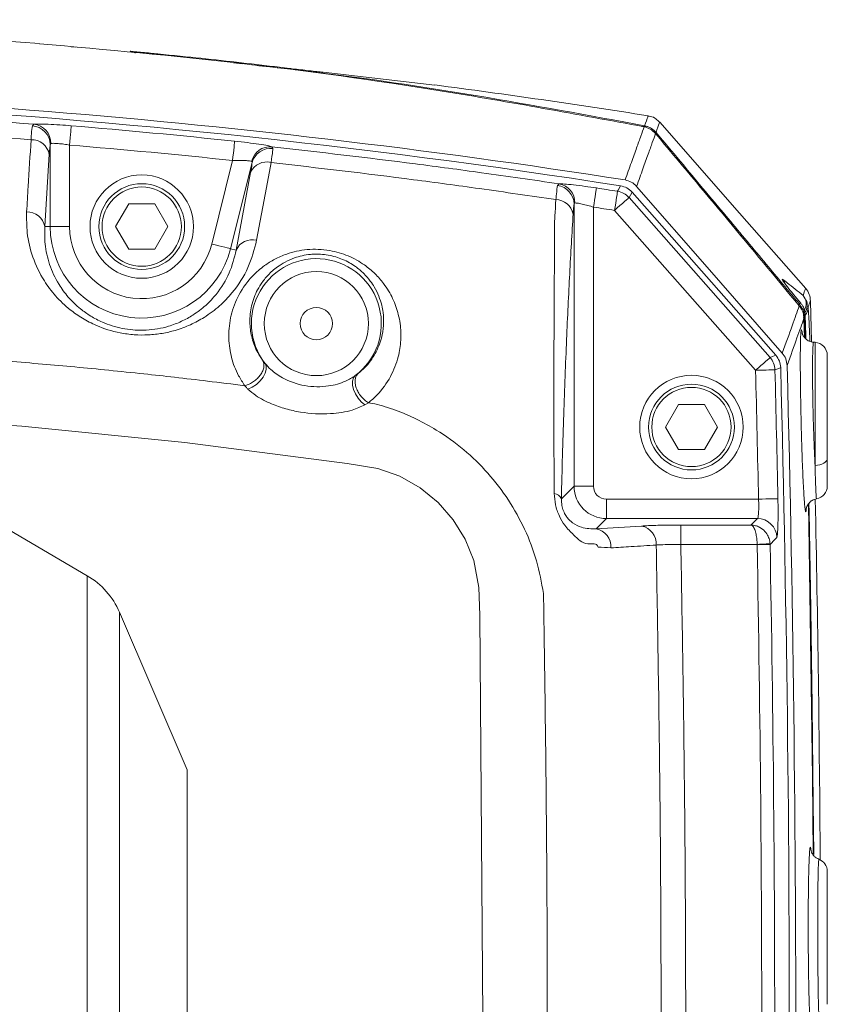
# Model space of a CAD drawing. Header units: millimetres. Extents: x 0 to 8410, y 0 to 5940.
# Tile 141 of 179: x 5528 to 5653, y 4258 to 4410. Entities that reach past the tile are written whole.
import ezdxf

# ---------------------------------------------------------------- set-up
doc = ezdxf.new("R2010")
doc.units = ezdxf.units.MM
doc.header["$LTSCALE"] = 10

msp = doc.modelspace()

# ---------------------------------------------------------------- linework, layer by layer
at = {"color": 7, "linetype": 'Continuous', "lineweight": 0}
for p, q in [((5536.28, 4405.67), (5536.88, 4405.62)), ((5545.87, 4404.94), (5546.13, 4404.92)), ((5561.4, 4403.22), (5562.79, 4403.04)), ((5592.5, 4399.75), (5575.25, 4401.75)), ((5627.29, 4394.02), (5627.28, 4394.01)), ((5626.72, 4392.43), (5626.53, 4392.63)), ((5623.02, 4383.2), (5645.25, 4357.97)), ((5543.16, 4377.87), (5545.18, 4381.37)), ((5545.18, 4381.37), (5549.22, 4381.37)), ((5549.22, 4381.37), (5551.25, 4377.87)), ((5545.18, 4374.37), (5543.16, 4377.87)), ((5551.25, 4377.87), (5549.22, 4374.37)), ((5549.22, 4374.37), (5545.18, 4374.37)), ((5649.82, 4368.24), (5649.82, 4368.24)), ((5648.01, 4367.33), (5648.04, 4367.3)), ((5650.77, 4360.11), (5650.59, 4366.34)), ((5648.95, 4365.82), (5648.95, 4365.82)), ((5649.08, 4366.05), (5649.04, 4366.09)), ((5649.6, 4363.67), (5649.68, 4360.73)), ((5649.68, 4363.89), (5649.69, 4363.75)), ((5649.77, 4360.62), (5649.69, 4363.75)), ((5651.31, 4359.97), (5651.1, 4359.98)), ((5653.2, 4357.97), (5653.2, 4342.08)), ((5580.22, 4354.82), (5580.66, 4355.15)), ((5628.16, 4346.87), (5630.18, 4350.37)), ((5630.18, 4350.37), (5634.22, 4350.37)), ((5634.22, 4350.37), (5636.25, 4346.87)), ((5630.18, 4343.37), (5628.16, 4346.87)), ((5636.25, 4346.87), (5634.22, 4343.37)), ((5634.22, 4343.37), (5630.18, 4343.37)), ((5538.78, 4323.87), (5516.72, 4336.75)), ((5554.2, 4293.87), (5543.76, 4318.23)), ((5554.2, 4293.87), (5554.2, 4211.87))]:
    msp.add_line(p, q, dxfattribs=at)
at = {"color": 8, "linetype": 'Continuous', "lineweight": 0}
for p, q in [((5545.47, 4404.98), (5545.43, 4404.98)), ((5530.29, 4393.46), (5530.5, 4393.71)), ((5624.52, 4393.37), (5625.21, 4393.4)), ((5626.53, 4392.63), (5626.22, 4392.61)), ((5533.05, 4377.87), (5533.05, 4390.55)), ((5536.05, 4390.48), (5536.05, 4377.87)), ((5532.9, 4389.05), (5532.22, 4377.87)), ((5567.33, 4390.23), (5567.48, 4389.94)), ((5558.03, 4375.17), (5561.25, 4388.1)), ((5564.25, 4387.77), (5560.93, 4374.45)), ((5561.8, 4374.23), (5564.04, 4386.26)), ((5611.49, 4384.24), (5611.72, 4384.49)), ((5614.05, 4337.72), (5614.05, 4381.36)), ((5622.56, 4382.36), (5644.36, 4357.62)), ((5617.05, 4380.88), (5617.05, 4337.72)), ((5642.11, 4355.64), (5620.31, 4380.38)), ((5532.22, 4377.87), (5533.05, 4377.87)), ((5533.05, 4377.87), (5536.05, 4377.87)), ((5561.8, 4374.23), (5560.93, 4374.45)), ((5649.04, 4366.09), (5648.01, 4367.33)), ((5648.69, 4365.81), (5648.95, 4365.82)), ((5649.69, 4363.75), (5649.47, 4363.74)), ((5651.31, 4340.93), (5651.31, 4359.97)), ((5565.89, 4357.19), (5566.26, 4356.71)), ((5582.26, 4350.62), (5581.71, 4350.29)), ((5582.26, 4350.62), (5583.23, 4350.48)), ((5612.09, 4335.75), (5614.05, 4337.72)), ((5617.05, 4337.72), (5614.05, 4337.72)), ((5619.05, 4335.72), (5619.05, 4332.72)), ((5619.05, 4335.72), (5642.58, 4335.72)), ((5619.05, 4332.72), (5617.46, 4331.13)), ((5642.4, 4332.72), (5619.05, 4332.72)), ((5641.4, 4331.71), (5642.4, 4332.72)), ((5617.46, 4331.13), (5624.47, 4331.56)), ((5630.56, 4331.71), (5641.4, 4331.71)), ((5630.56, 4331.71), (5630.56, 4328.71)), ((5642.35, 4328.71), (5630.56, 4328.71)), ((5642.35, 4328.68), (5642.35, 4328.71)), ((5644.35, 4328.72), (5644.35, 4328.81)), ((5538.78, 4181.87), (5538.78, 4323.87)), ((5543.76, 4318.23), (5543.76, 4187.51))]:
    msp.add_line(p, q, dxfattribs=at)
at = {"color": 7, "linetype": 'Continuous', "lineweight": 0, "flags": 128}
for points in [[(5649.88, 4368.29), (5639.65, 4379.94), (5627.29, 4394.01)], [(5623.72, 4384.09), (5634.98, 4371.19), (5646.25, 4358.28)], [(5649.89, 4360.5), (5649.87, 4361.02), (5649.79, 4364.18)], [(5650.29, 4334.79), (5650.41, 4328.17), (5650.92, 4292.66), (5651.01, 4280.82)], [(5651.1, 4280.76), (5651.04, 4288.7), (5650.88, 4303.71), (5650.66, 4318.72), (5650.39, 4333.73), (5650.37, 4334.99)]]:
    msp.add_lwpolyline(points, dxfattribs=at)
at = {"color": 8, "linetype": 'Continuous', "lineweight": 0, "flags": 128}
for points in [[(5536.05, 4390.48), (5536.1, 4391.05), (5536.14, 4391.59), (5536.19, 4392.1), (5536.22, 4392.54), (5536.25, 4392.91), (5536.28, 4393.2), (5536.29, 4393.39), (5536.3, 4393.47)], [(5561.56, 4391.08), (5561.55, 4391), (5561.53, 4390.81), (5561.5, 4390.53), (5561.47, 4390.16), (5561.42, 4389.71), (5561.37, 4389.21), (5561.31, 4388.67), (5561.25, 4388.1)], [(5567.19, 4387.79), (5566.47, 4383.91), (5564.96, 4375.76)], [(5617.51, 4383.85), (5617.49, 4383.76), (5617.46, 4383.58), (5617.42, 4383.3), (5617.36, 4382.93), (5617.3, 4382.48), (5617.22, 4381.98), (5617.14, 4381.44), (5617.05, 4380.88)], [(5620.77, 4383.34), (5620.76, 4383.26), (5620.73, 4383.07), (5620.69, 4382.79), (5620.63, 4382.42), (5620.56, 4381.98), (5620.48, 4381.48), (5620.4, 4380.94), (5620.31, 4380.38)], [(5620.77, 4383.34), (5620.86, 4383.49), (5621.23, 4384.18)], [(5623.02, 4383.2), (5622.75, 4382.71), (5622.56, 4382.36)], [(5622.56, 4382.36), (5622.49, 4382.31), (5622.35, 4382.18), (5622.14, 4381.99), (5621.86, 4381.74), (5621.52, 4381.45), (5621.14, 4381.11), (5620.73, 4380.75), (5620.31, 4380.38)], [(5560.93, 4374.45), (5560.85, 4374.47), (5560.67, 4374.51), (5560.39, 4374.58), (5560.03, 4374.67), (5559.6, 4374.78), (5559.1, 4374.9), (5558.57, 4375.04), (5558.03, 4375.17)], [(5646.32, 4369.71), (5646.58, 4369.31), (5646.71, 4368.98)], [(5644.36, 4357.62), (5644.3, 4357.56), (5644.16, 4357.44), (5643.94, 4357.25), (5643.66, 4357), (5643.33, 4356.71), (5642.95, 4356.37), (5642.54, 4356.01), (5642.11, 4355.64)], [(5644.36, 4357.62), (5644.73, 4357.76), (5645.25, 4357.97)], [(5563.62, 4352.74), (5564.29, 4353.04), (5564.93, 4353.47), (5565.51, 4354), (5565.97, 4354.58), (5566.29, 4355.18), (5566.45, 4355.76), (5566.44, 4356.29), (5566.26, 4356.71)], [(5645.11, 4355.71), (5645.02, 4355.71), (5644.84, 4355.71), (5644.55, 4355.7), (5644.18, 4355.69), (5643.73, 4355.68), (5643.22, 4355.67), (5642.68, 4355.65), (5642.11, 4355.64)], [(5646, 4356.06), (5645.69, 4355.94), (5645.11, 4355.71)], [(5581.71, 4350.29), (5581.15, 4350.76), (5580.64, 4351.34), (5580.23, 4352), (5579.94, 4352.69), (5579.78, 4353.35), (5579.78, 4353.96), (5579.93, 4354.46), (5580.22, 4354.82)], [(5552.3, 4207.86), (5587.73, 4228.32), (5591.13, 4230.46), (5594.16, 4233.06), (5596.65, 4236.28), (5598.49, 4239.89), (5599.54, 4243.37), (5599.99, 4246.97), (5600.01, 4248.58), (5599.47, 4317.77), (5599.31, 4322.04), (5598.56, 4326.22), (5597.22, 4329.52), (5595.35, 4332.54), (5593.01, 4335.21), (5590.26, 4337.46), (5587.11, 4339.25), (5583.7, 4340.46), (5578.98, 4341.25), (5553.86, 4344.5), (5528.67, 4346.99), (5500.61, 4348.85), (5500.61, 4348.85)], [(5653.2, 4342.08), (5653.17, 4341.86), (5653.06, 4341.65), (5652.89, 4341.46), (5652.65, 4341.29), (5652.37, 4341.15), (5652.04, 4341.04), (5651.68, 4340.97), (5651.31, 4340.93)], [(5645.57, 4335.78), (5645.49, 4335.78), (5645.3, 4335.77), (5645.01, 4335.77), (5644.64, 4335.76), (5644.19, 4335.75), (5643.69, 4335.74), (5643.14, 4335.73), (5642.58, 4335.72)], [(5645.39, 4329.78), (5645.08, 4329.47), (5644.35, 4328.72)], [(5644.35, 4328.81), (5644.29, 4328.81), (5644.17, 4328.8), (5643.98, 4328.79), (5643.73, 4328.78), (5643.43, 4328.77), (5643.09, 4328.75), (5642.73, 4328.73), (5642.35, 4328.71)], [(5644.35, 4328.72), (5644.29, 4328.72), (5644.17, 4328.72), (5643.98, 4328.71), (5643.73, 4328.71), (5643.43, 4328.7), (5643.09, 4328.7), (5642.73, 4328.69), (5642.35, 4328.68)]]:
    msp.add_lwpolyline(points, dxfattribs=at)
at = {"color": 7, "linetype": 'Continuous', "lineweight": 0}
for centre, radius in [((5547.2, 4377.87), 8), ((5547.2, 4377.87), 6.63), ((5574.2, 4362.87), 2.5), ((5632.2, 4346.87), 8), ((5632.2, 4346.87), 6.63)]:
    msp.add_circle(centre, radius, dxfattribs=at)
at = {"color": 8, "linetype": 'Continuous', "lineweight": 0}
for centre, radius in [((5547.2, 4377.87), 6.13), ((5574.2, 4362.87), 8.05), ((5632.2, 4346.87), 6.13)]:
    msp.add_circle(centre, radius, dxfattribs=at)
at = {"color": 7, "linetype": 'Continuous', "lineweight": 0}
for centre, radius, start, end in [((5437.2, 3209.87), 1200, 85.49712, 90), ((5437.2, 3209.87), 1200, 80.97268, 82.56431), ((5437.2, 3209.87), 1188.64, 81.09346, 92.88814), ((5437.2, 3209.87), 1189.64, 81.06658, 90), ((5647.59, 4366.35), 3, 0.072, 40.2903), ((5651.2, 4357.97), 2, 0, 87), ((1652.2, 4252.87), 3995.13, 359.82495, 1.48011), ((1652.2, 4252.87), 3996.13, 359.84128, 1.48425), ((5651.2, 4337.74), 2, 279.8463, 0.0005), ((1652.2, 4252.87), 4000, 0.38767, 1.18639), ((5532.73, 4313.5), 12, 23.1986, 59.7295), ((5651.2, 4278.15), 2, 359.998, 69.6869)]:
    msp.add_arc(centre, radius, start, end, dxfattribs=at)
at = {"color": 8, "linetype": 'Continuous', "lineweight": 0}
for centre, radius, start, end in [((5530.17, 4390.74), 2.99, 359.663, 83.678), ((5530.06, 4390.48), 2.99, 1.4927, 85.6673), ((5437.2, 3209.87), 1187.74, 83.98997, 85.21407), ((5530.17, 4388.53), 2.78, 10.6899, 91.8165), ((5437.2, 3209.87), 1184.74, 83.98997, 85.21407), ((5567.09, 4387.26), 2.98, 85.4688, 166.5533), ((5567.14, 4386.97), 2.99, 83.364, 164.551), ((5566.53, 4385.13), 2.74, 76.0234, 155.5681), ((5611.19, 4381.56), 2.98, 359.3321, 79.7188), ((5611.07, 4381.28), 2.99, 1.5023, 81.9554), ((5437.2, 3209.87), 1187.74, 81.10916, 81.26861), ((5620.3, 4380.37), 3, 41.4476, 81.0487), ((5611.22, 4379.31), 2.73, 10.6361, 89.6782), ((5529.49, 4377.36), 2.78, 10.6655, 91.7939), ((5437.2, 3209.87), 1184.74, 81.10916, 81.26861), ((5547.2, 4377.87), 14.15, 180, 346), ((5547.2, 4377.87), 11.15, 180, 346), ((5564.29, 4373.1), 2.74, 75.9282, 155.5459), ((5574.2, 4362.87), 10.05, 306.7898, 217.7784), ((5647.94, 4365.94), 1.98, 330.1533, 40.3264), ((5648.14, 4365.74), 1.97, 324.3607, 23.8817), ((5648.31, 4365.4), 1.92, 320.0309, 1.262), ((5642.1, 4355.63), 3, 1.5337, 41.3265), ((1652.2, 4252.87), 3991.23, 1.18939, 1.47542), ((1652.2, 4252.87), 3994.23, 1.18939, 1.47542), ((5610.79, 4335.17), 1.43, 24.0701, 82.0506), ((5642.39, 4329.72), 3.01, 1.2832, 89.8213), ((5616.93, 4328.36), 2.82, 356.2912, 79.1987), ((5623.94, 4328.79), 2.82, 356.2909, 79.1781), ((1652.2, 4252.87), 3990.87, 359.94553, 1.08848), ((1652.2, 4252.87), 3992.87, 359.94553, 1.08848)]:
    msp.add_arc(centre, radius, start, end, dxfattribs=at)
for major_axis, ratio, start_param, end_param in [((3.54, -3.54), 0.999456, 3.92836, 5.496418), ((-1.42, -1.42), 0.997265, 5.499157, 7.067214)]:
    msp.add_ellipse((5619.05, 4337.72), major_axis=major_axis, ratio=ratio, start_param=start_param, end_param=end_param, dxfattribs=at)
at = {"color": 7, "linetype": 'Continuous', "lineweight": 0}
for points, knots in [([(5531.41, 4406.16), (5541.73, 4405.23), (5562.52, 4403.36), (5593.7, 4399.07), (5614.49, 4395.23), (5624.89, 4393.3)], [0, 0, 0, 0, 0.32976, 0.66492, 1, 1, 1, 1]), ([(5545.47, 4404.98), (5545.47, 4404.98), (5545.43, 4404.98), (5545.43, 4404.98), (5545.41, 4404.98), (5545.45, 4404.98), (5545.48, 4404.97), (5545.58, 4404.96), (5545.8, 4404.91), (5546.04, 4404.84), (5546.17, 4404.73), (5546.2, 4404.71)], [0, 0, 0, 0, 0.05548, 0.245907, 0.402884, 0.433927, 0.460129, 0.499768, 0.652145, 0.931979, 1, 1, 1, 1]), ([(5545.43, 4404.98), (5545.43, 4404.98), (5545.43, 4404.98), (5545.52, 4404.97), (5545.6, 4404.96)], [0, 0, 0, 0, 0.029685, 1, 1, 1, 1]), ([(5547.14, 4404.82), (5546.77, 4404.85), (5546.03, 4404.92), (5545.48, 4404.97), (5545.47, 4404.98), (5545.47, 4404.98)], [0, 0, 0, 0, 0.478065, 0.957151, 1, 1, 1, 1]), ([(5546.13, 4404.92), (5546.93, 4404.84), (5548.11, 4404.74), (5549.29, 4404.61), (5549.67, 4404.57)], [0, 0, 0, 0, 0.681384, 1, 1, 1, 1]), ([(5569.69, 4402.37), (5568.64, 4402.5), (5563.41, 4403.13), (5555.89, 4403.97), (5549.42, 4404.6), (5547.14, 4404.82)], [0, 0, 0, 0, 0.139277, 0.696394, 1, 1, 1, 1]), ([(5564.21, 4402.88), (5567.19, 4402.55), (5578.84, 4401.28), (5599.11, 4398.23), (5616.34, 4395.06), (5624.95, 4393.47)], [0, 0, 0, 0, 0.146843, 0.573422, 1, 1, 1, 1]), ([(5575.25, 4401.75), (5574.94, 4401.78), (5574.33, 4401.84), (5573.08, 4401.98), (5571.75, 4402.13), (5570.57, 4402.26), (5569.95, 4402.34), (5569.69, 4402.37)], [0, 0, 0, 0, 0.2101108, 0.4202108, 0.6315998, 0.8484205, 1, 1, 1, 1]), ([(5627.28, 4394.01), (5627.1, 4394.19), (5626.7, 4394.59), (5626.05, 4394.92), (5625.62, 4394.96), (5625.48, 4394.97)], [0, 0, 0, 0, 0.370077, 0.811547, 1, 1, 1, 1]), ([(5626.65, 4392.25), (5626.38, 4392.52), (5625.85, 4393.03), (5625.21, 4393.21), (5624.89, 4393.3)], [0, 0, 0, 0, 0.513241, 1, 1, 1, 1]), ([(5625.21, 4393.4), (5625.18, 4393.41), (5625.12, 4393.43), (5625.02, 4393.46), (5624.95, 4393.47)], [0, 0, 0, 0, 0.399369, 1, 1, 1, 1]), ([(5625.21, 4393.4), (5625.28, 4393.38), (5625.45, 4393.32), (5625.96, 4393.11), (5626.31, 4392.81), (5626.53, 4392.63)], [0, 0, 0, 0, 0.195067, 0.512927, 1, 1, 1, 1]), ([(5648.87, 4365.6), (5645.18, 4370.05), (5637.78, 4378.96), (5630.36, 4387.82), (5626.65, 4392.25)], [0, 0, 0, 0, 0.500015, 1, 1, 1, 1]), ([(5648.95, 4365.82), (5647.22, 4367.9), (5643.52, 4372.35), (5636.11, 4381.23), (5630.43, 4388), (5626.72, 4392.43)], [0, 0, 0, 0, 0.234205, 0.500073, 1, 1, 1, 1]), ([(5621.94, 4385.08), (5622.27, 4385), (5622.95, 4384.83), (5623.46, 4384.34), (5623.72, 4384.09)], [0, 0, 0, 0, 0.483658, 1, 1, 1, 1]), ([(5621.23, 4384.18), (5621.57, 4384.09), (5622.25, 4383.92), (5622.76, 4383.44), (5623.02, 4383.2)], [0, 0, 0, 0, 0.500002, 1, 1, 1, 1]), ([(5580.66, 4355.15), (5581, 4355.44), (5582.1, 4356.38), (5583.4, 4358.21), (5584.28, 4360.43), (5584.63, 4362.58), (5584.58, 4364.29), (5584.22, 4366.28), (5583.58, 4367.91), (5582.5, 4369.55), (5581.57, 4370.63), (5580.2, 4371.79), (5578.39, 4372.84), (5576.07, 4373.54), (5574.32, 4373.64), (5572.53, 4373.51), (5570.99, 4373.15), (5569.35, 4372.41), (5567.96, 4371.53), (5566.69, 4370.39), (5565.37, 4368.72), (5564.34, 4366.59), (5563.93, 4364.49), (5563.9, 4362.48), (5564.19, 4360.59), (5564.89, 4358.7), (5565.63, 4357.59), (5565.89, 4357.19)], [0, 0, 0, 0, 0.027863, 0.089906, 0.15205, 0.200882, 0.249707, 0.276133, 0.344187, 0.366767, 0.396479, 0.426128, 0.46147, 0.494616, 0.527153, 0.532683, 0.571715, 0.598742, 0.625824, 0.664537, 0.703304, 0.767459, 0.831674, 0.861527, 0.915973, 0.970355, 1, 1, 1, 1]), ([(5648.05, 4367.29), (5647.98, 4367.37), (5647.69, 4367.72), (5647.26, 4368.25), (5646.82, 4368.82), (5646.57, 4369.15), (5646.48, 4369.31), (5646.49, 4369.28), (5646.49, 4369.28)], [0, 0, 0, 0, 0.07269, 0.316466, 0.576579, 0.812391, 0.97272, 1, 1, 1, 1]), ([(5649.08, 4366.05), (5648.84, 4366.34), (5648.49, 4366.76), (5648.14, 4367.17), (5648.04, 4367.3)], [0, 0, 0, 0, 0.700011, 1, 1, 1, 1]), ([(5649.6, 4363.67), (5649.57, 4363.96), (5649.51, 4364.53), (5649.2, 4365.17), (5648.96, 4365.49), (5648.87, 4365.6)], [0, 0, 0, 0, 0.393709, 0.785887, 1, 1, 1, 1]), ([(5648.95, 4365.82), (5649.13, 4365.56), (5649.5, 4365.04), (5649.66, 4364.32), (5649.68, 4363.94), (5649.68, 4363.89)], [0, 0, 0, 0, 0.474297, 0.936247, 1, 1, 1, 1]), ([(5649.79, 4364.18), (5649.75, 4364.47), (5649.69, 4365.02), (5649.39, 4365.66), (5649.13, 4365.98), (5649.04, 4366.09)], [0, 0, 0, 0, 0.406213, 0.793963, 1, 1, 1, 1]), ([(5650.24, 4365.44), (5650.27, 4364.99), (5650.34, 4364.1), (5650.43, 4362.31), (5650.49, 4360.66), (5650.51, 4360.13)], [0, 0, 0, 0, 0.403958, 0.806703, 1, 1, 1, 1]), ([(5649.8, 4334.03), (5649.79, 4334.06), (5649.76, 4334.18), (5649.7, 4334.8), (5649.62, 4335.87), (5649.53, 4337.31), (5649.44, 4339.05), (5649.36, 4341.04), (5649.28, 4343.21), (5649.21, 4345.53), (5649.15, 4347.9), (5649.1, 4350.28), (5649.06, 4352.59), (5649.04, 4354.76), (5649.02, 4356.89), (5649.03, 4358.72), (5649.06, 4360.18), (5649.09, 4361.14), (5649.12, 4361.64), (5649.14, 4361.71), (5649.14, 4361.72)], [0, 0, 0, 0, 0.015099, 0.075569, 0.13604, 0.196541, 0.257046, 0.31756, 0.378076, 0.438577, 0.49908, 0.55955, 0.620018, 0.680448, 0.740877, 0.816168, 0.876586, 0.937005, 0.997422, 1, 1, 1, 1]), ([(5649.27, 4361.75), (5649.27, 4361.75), (5649.28, 4361.71), (5649.3, 4361.54), (5649.32, 4361.39)], [0, 0, 0, 0, 0.1015261, 1, 1, 1, 1]), ([(5651.1, 4360.01), (5651.02, 4360.01), (5650.72, 4359.99), (5650.26, 4360.19), (5649.82, 4360.51), (5649.55, 4360.85), (5649.4, 4361.12), (5649.34, 4361.3), (5649.31, 4361.4), (5649.31, 4361.4), (5649.31, 4361.4)], [0, 0, 0, 0, 0.063713, 0.249389, 0.400993, 0.530366, 0.637717, 0.735143, 0.855351, 1, 1, 1, 1]), ([(5645.25, 4357.97), (5645.46, 4357.68), (5645.87, 4357.11), (5645.96, 4356.41), (5646, 4356.06)], [0, 0, 0, 0, 0.500017, 1, 1, 1, 1]), ([(5646.25, 4358.28), (5646.45, 4358.01), (5646.86, 4357.44), (5646.95, 4356.74), (5646.99, 4356.38)], [0, 0, 0, 0, 0.487054, 1, 1, 1, 1]), ([(5653.2, 4342.08), (5653.2, 4341.39), (5653.2, 4339.82), (5653.2, 4338.17), (5653.2, 4337.89), (5653.2, 4337.75)], [0, 0, 0, 0, 0.281907, 0.641526, 1, 1, 1, 1]), ([(5649.95, 4334.28), (5649.95, 4334.28), (5649.95, 4334.27), (5649.97, 4334.36), (5650.04, 4334.58), (5650.22, 4334.94), (5650.58, 4335.36), (5651.06, 4335.68), (5651.42, 4335.72), (5651.55, 4335.74)], [0, 0, 0, 0, 0.0959581, 0.2615302, 0.3889388, 0.5161392, 0.6869331, 0.883729, 1, 1, 1, 1]), ([(5650.62, 4254.11), (5650.62, 4254.14), (5650.59, 4254.26), (5650.54, 4254.87), (5650.48, 4255.94), (5650.42, 4257.38), (5650.37, 4259.1), (5650.33, 4261.08), (5650.29, 4263.25), (5650.27, 4265.55), (5650.25, 4267.92), (5650.25, 4270.28), (5650.26, 4272.58), (5650.28, 4274.74), (5650.31, 4276.87), (5650.35, 4278.69), (5650.4, 4280.15), (5650.46, 4281.1), (5650.5, 4281.61), (5650.52, 4281.68), (5650.52, 4281.68)], [0, 0, 0, 0, 0.014935, 0.075415, 0.135895, 0.196373, 0.256848, 0.317309, 0.377769, 0.438208, 0.498646, 0.559062, 0.619481, 0.679894, 0.740305, 0.815604, 0.876064, 0.936525, 0.996984, 1, 1, 1, 1]), ([(5650.65, 4281.72), (5650.65, 4281.71), (5650.66, 4281.68), (5650.68, 4281.51), (5650.69, 4281.36)], [0, 0, 0, 0, 0.077605, 1, 1, 1, 1]), ([(5651.91, 4280.05), (5651.79, 4280.09), (5651.51, 4280.19), (5651.16, 4280.49), (5650.9, 4280.82), (5650.77, 4281.09), (5650.71, 4281.27), (5650.68, 4281.37), (5650.68, 4281.37), (5650.68, 4281.37)], [0, 0, 0, 0, 0.1189946, 0.2961373, 0.4472895, 0.5725544, 0.6871219, 0.8300747, 1, 1, 1, 1]), ([(5653.2, 4278.14), (5653.2, 4278.04), (5653.2, 4277.83), (5653.2, 4276.08), (5653.2, 4273.5), (5653.2, 4270.59), (5653.2, 4268.65), (5653.2, 4267.87)], [0, 0, 0, 0, 0.210896, 0.425542, 0.63986, 0.854101, 1, 1, 1, 1]), ([(5653.2, 4267.87), (5653.2, 4267.5), (5653.2, 4265.97), (5653.2, 4264.47), (5653.2, 4262.38), (5653.2, 4260.43), (5653.2, 4258.45), (5653.2, 4257.5), (5653.2, 4257.65), (5653.2, 4257.68)], [0, 0, 0, 0, 0.069123, 0.283424, 0.283678, 0.498665, 0.713927, 0.929179, 1, 1, 1, 1])]:
    msp.add_open_spline(points, degree=3, knots=knots, dxfattribs=at)
at = {"color": 8, "linetype": 'Continuous', "lineweight": 0}
for points, knots in [([(5477.96, 4396.68), (5486.78, 4396.33), (5504.31, 4395.63), (5521.81, 4394.35), (5530.5, 4393.71)], [0, 0, 0, 0, 0.503075, 1, 1, 1, 1]), ([(5530.08, 4391.31), (5521.48, 4391.94), (5504.1, 4393.21), (5486.68, 4393.91), (5477.89, 4394.26)], [0, 0, 0, 0, 0.494796, 1, 1, 1, 1]), ([(5530.5, 4393.71), (5530.74, 4393.72), (5531.22, 4393.75), (5532.69, 4393.71), (5534.44, 4393.62), (5535.71, 4393.52), (5536.3, 4393.47)], [0, 0, 0, 0, 0.257062, 0.514329, 0.771805, 1, 1, 1, 1]), ([(5624.95, 4393.47), (5625.15, 4394.02), (5625.47, 4394.9), (5625.48, 4394.93), (5625.48, 4394.94)], [0, 0, 0, 0, 0.625099, 1, 1, 1, 1]), ([(5627.28, 4394.01), (5627.27, 4393.98), (5627.24, 4393.89), (5626.92, 4393), (5626.72, 4392.43)], [0, 0, 0, 0, 0.36743, 1, 1, 1, 1]), ([(5530.08, 4391.31), (5530.1, 4391.62), (5530.17, 4392.61), (5530.24, 4393.11), (5530.29, 4393.46)], [0, 0, 0, 0, 0.308623, 1, 1, 1, 1]), ([(5621.94, 4385.08), (5622.27, 4386.01), (5622.94, 4387.86), (5623.74, 4390.1), (5624.41, 4391.97), (5624.73, 4392.86), (5624.89, 4393.3)], [0, 0, 0, 0, 0.249717, 0.49951, 0.749716, 1, 1, 1, 1]), ([(5626.65, 4392.25), (5626.49, 4391.82), (5626.18, 4390.94), (5625.52, 4389.1), (5624.72, 4386.88), (5624.06, 4385.02), (5623.72, 4384.09)], [0, 0, 0, 0, 0.246702, 0.493476, 0.746699, 1, 1, 1, 1]), ([(5529.4, 4380.13), (5529.48, 4381.44), (5529.71, 4385.16), (5529.94, 4388.89), (5530.08, 4391.31)], [0, 0, 0, 0, 0.350564, 1, 1, 1, 1]), ([(5533.05, 4390.55), (5533.02, 4390.31), (5532.96, 4389.96), (5532.91, 4389.26), (5532.9, 4389.05)], [0, 0, 0, 0, 0.691401, 1, 1, 1, 1]), ([(5533.16, 4390.72), (5533.12, 4390.7), (5533.07, 4390.67), (5533.06, 4390.57), (5533.05, 4390.55)], [0, 0, 0, 0, 0.775555, 1, 1, 1, 1]), ([(5536.05, 4390.48), (5535.75, 4390.53), (5535.13, 4390.63), (5534.25, 4390.72), (5533.52, 4390.76), (5533.28, 4390.74), (5533.16, 4390.72)], [0, 0, 0, 0, 0.229155, 0.48666, 0.743358, 1, 1, 1, 1]), ([(5561.56, 4391.08), (5562.24, 4391.01), (5563.6, 4390.86), (5565.39, 4390.61), (5566.71, 4390.39), (5567.13, 4390.28), (5567.33, 4390.23)], [0, 0, 0, 0, 0.261062, 0.52207, 0.780781, 1, 1, 1, 1]), ([(5567.48, 4389.94), (5567.47, 4389.81), (5567.44, 4389.38), (5567.3, 4388.44), (5567.19, 4387.79)], [0, 0, 0, 0, 0.307038, 1, 1, 1, 1]), ([(5567.33, 4390.23), (5574.73, 4389.37), (5585.55, 4388.12), (5600.34, 4386.14), (5607.73, 4385.07), (5611.72, 4384.49)], [0, 0, 0, 0, 0.499421, 0.729874, 1, 1, 1, 1]), ([(5564.19, 4387.95), (5564.1, 4387.98), (5563.89, 4388.03), (5563.21, 4388.09), (5562.29, 4388.12), (5561.6, 4388.11), (5561.25, 4388.1)], [0, 0, 0, 0, 0.217136, 0.474191, 0.735737, 1, 1, 1, 1]), ([(5564.04, 4386.26), (5564.12, 4386.72), (5564.23, 4387.37), (5564.25, 4387.68), (5564.25, 4387.77)], [0, 0, 0, 0, 0.692993, 1, 1, 1, 1]), ([(5564.25, 4387.77), (5564.26, 4387.83), (5564.26, 4387.92), (5564.21, 4387.94), (5564.19, 4387.95)], [0, 0, 0, 0, 0.728667, 1, 1, 1, 1]), ([(5611.24, 4382.04), (5607.3, 4382.62), (5599.97, 4383.69), (5585.29, 4385.68), (5574.54, 4386.93), (5567.19, 4387.79)], [0, 0, 0, 0, 0.268841, 0.500627, 1, 1, 1, 1]), ([(5611.72, 4384.49), (5611.97, 4384.49), (5612.46, 4384.48), (5613.92, 4384.33), (5615.66, 4384.12), (5616.92, 4383.93), (5617.51, 4383.85)], [0, 0, 0, 0, 0.256606, 0.513379, 0.77148, 1, 1, 1, 1]), ([(5611.24, 4382.04), (5611.26, 4382.34), (5611.35, 4383.36), (5611.43, 4383.87), (5611.49, 4384.24)], [0, 0, 0, 0, 0.300326, 1, 1, 1, 1]), ([(5611.03, 4378.42), (5611.03, 4378.42), (5611.03, 4378.42), (5611.13, 4380.23), (5611.24, 4382.04)], [0, 0, 0, 0, 0.000005, 1, 1, 1, 1]), ([(5614.05, 4381.36), (5614.02, 4381.1), (5613.96, 4380.74), (5613.91, 4380.03), (5613.9, 4379.82)], [0, 0, 0, 0, 0.699565, 1, 1, 1, 1]), ([(5614.17, 4381.53), (5614.13, 4381.51), (5614.07, 4381.48), (5614.06, 4381.39), (5614.05, 4381.36)], [0, 0, 0, 0, 0.694639, 1, 1, 1, 1]), ([(5617.05, 4380.88), (5616.76, 4380.97), (5616.14, 4381.16), (5615.27, 4381.37), (5614.54, 4381.52), (5614.29, 4381.52), (5614.17, 4381.53)], [0, 0, 0, 0, 0.232, 0.491255, 0.746418, 1, 1, 1, 1]), ([(5564.96, 4375.76), (5564.59, 4374.33), (5563.85, 4371.48), (5561.71, 4368.1), (5559.29, 4365.57), (5557.12, 4363.92), (5554.78, 4362.66), (5552.58, 4361.83), (5550.37, 4361.32), (5548.24, 4361.08), (5546.04, 4361.1), (5543.27, 4361.47), (5540.5, 4362.35), (5537.99, 4363.66), (5535.82, 4365.18), (5533.8, 4367.12), (5531.78, 4369.84), (5530.23, 4373.12), (5529.38, 4376.72), (5529.4, 4379.06), (5529.4, 4380.13)], [0, 0, 0, 0, 0.097228, 0.194315, 0.249093, 0.303802, 0.345487, 0.387108, 0.41898, 0.450821, 0.482908, 0.514989, 0.572121, 0.6107, 0.649337, 0.705114, 0.760991, 0.844541, 0.928206, 1, 1, 1, 1]), ([(5613.9, 4379.82), (5613.81, 4378.31), (5613.63, 4375.29), (5613.37, 4370.61), (5613.12, 4365.64), (5612.88, 4360.36), (5612.66, 4354.75), (5612.44, 4348.76), (5612.25, 4342.48), (5612.14, 4337.99), (5612.09, 4335.75)], [0, 0, 0, 0, 0.120964, 0.241886, 0.363556, 0.485222, 0.612628, 0.740016, 0.870054, 1, 1, 1, 1]), ([(5610.99, 4336.59), (5610.97, 4338.88), (5610.93, 4343.48), (5610.92, 4350), (5610.93, 4356.23), (5610.95, 4361.92), (5610.98, 4367.43), (5611.01, 4373.23), (5611.03, 4376.03), (5611.03, 4378.42), (5611.03, 4378.42)], [0, 0, 0, 0, 0.142328, 0.28518, 0.428342, 0.571093, 0.693013, 0.846507, 0.999997, 1, 1, 1, 1]), ([(5532.22, 4377.87), (5532.2, 4376.97), (5532.16, 4375.03), (5532.84, 4372.02), (5534.09, 4369.26), (5535.76, 4366.96), (5537.44, 4365.31), (5539.26, 4364.01), (5541.35, 4362.91), (5544.11, 4362.01), (5546.51, 4361.8), (5548.33, 4361.87), (5549.68, 4362.03), (5551.55, 4362.47), (5553.39, 4363.19), (5555.35, 4364.27), (5557.16, 4365.66), (5559.16, 4367.81), (5560.92, 4370.66), (5561.51, 4373.04), (5561.8, 4374.23)], [0, 0, 0, 0, 0.074318, 0.160333, 0.24623, 0.302333, 0.358323, 0.395842, 0.433284, 0.487135, 0.539246, 0.546883, 0.577134, 0.607432, 0.648252, 0.689152, 0.744423, 0.799769, 0.899812, 1, 1, 1, 1]), ([(5563.13, 4353.26), (5562.8, 4353.77), (5561.88, 4355.19), (5560.98, 4357.64), (5560.62, 4360.1), (5560.69, 4362.7), (5561.25, 4365.41), (5562.59, 4368.14), (5564.31, 4370.29), (5565.95, 4371.73), (5567.74, 4372.86), (5569.87, 4373.8), (5572.2, 4374.33), (5574.5, 4374.39), (5576.68, 4374.16), (5579.22, 4373.41), (5581.54, 4372.09), (5583.32, 4370.6), (5584.83, 4368.86), (5586.1, 4366.74), (5586.83, 4364.64), (5587.25, 4362.48), (5587.33, 4360.28), (5586.9, 4357.51), (5585.76, 4354.6), (5584.1, 4352.23), (5582.7, 4351), (5582.26, 4350.62)], [0, 0, 0, 0, 0.02953, 0.081837, 0.135599, 0.164414, 0.225623, 0.288666, 0.326671, 0.365447, 0.393028, 0.421241, 0.463424, 0.484335, 0.506056, 0.542834, 0.580696, 0.610678, 0.641506, 0.68557, 0.730851, 0.75651, 0.80331, 0.850902, 0.910532, 0.972136, 1, 1, 1, 1]), ([(5648.01, 4367.33), (5647.74, 4367.66), (5647.11, 4368.42), (5646.49, 4369.24), (5646.12, 4369.8), (5646.25, 4369.74), (5646.32, 4369.71)], [0, 0, 0, 0, 0.1999817, 0.4770851, 0.7213552, 1, 1, 1, 1]), ([(5646.32, 4369.71), (5646.55, 4369.53), (5647.63, 4368.71), (5648.65, 4367.88), (5649.45, 4367.22)], [0, 0, 0, 0, 0.219573, 1, 1, 1, 1]), ([(5649.45, 4367.22), (5649.59, 4367.61), (5649.82, 4368.25), (5649.82, 4368.24), (5649.82, 4368.24)], [0, 0, 0, 0, 0.60183, 1, 1, 1, 1]), ([(5650.56, 4366.34), (5650.56, 4366.35), (5650.57, 4366.38), (5650.36, 4365.8), (5650.24, 4365.44)], [0, 0, 0, 0, 0.385298, 1, 1, 1, 1]), ([(5646.25, 4358.28), (5646.79, 4359.8), (5647.87, 4362.81), (5648.54, 4364.67), (5648.87, 4365.6)], [0, 0, 0, 0, 0.502058, 1, 1, 1, 1]), ([(5648.95, 4365.82), (5648.97, 4365.87), (5649, 4365.96), (5649.03, 4366.05), (5649.04, 4366.09)], [0, 0, 0, 0, 0.529488, 1, 1, 1, 1]), ([(5649.6, 4363.67), (5649.27, 4362.75), (5648.61, 4360.89), (5647.53, 4357.9), (5646.99, 4356.38)], [0, 0, 0, 0, 0.492842, 1, 1, 1, 1]), ([(5649.79, 4364.18), (5649.77, 4364.15), (5649.74, 4364.05), (5649.7, 4363.95), (5649.68, 4363.89)], [0, 0, 0, 0, 0.389102, 1, 1, 1, 1]), ([(5649.14, 4361.72), (5649.16, 4361.82), (5649.2, 4362.02), (5649.24, 4361.84), (5649.27, 4361.75)], [0, 0, 0, 0, 0.506544, 1, 1, 1, 1]), ([(5651.1, 4359.97), (5651.1, 4359.98), (5651.07, 4360.03), (5651.04, 4359.83), (5650.99, 4359.34), (5650.95, 4358.48), (5650.92, 4357.24), (5650.92, 4355.67), (5650.93, 4353.84), (5650.95, 4351.98), (5650.99, 4349.99), (5651.04, 4347.96), (5651.1, 4345.91), (5651.19, 4343.48), (5651.26, 4341.91), (5651.31, 4340.93)], [0, 0, 0, 0, 0.003572, 0.079677, 0.15799, 0.234094, 0.312408, 0.40862, 0.484737, 0.563065, 0.639231, 0.717613, 0.793821, 0.872248, 1, 1, 1, 1]), ([(5526.6, 4357.04), (5528.35, 4356.9), (5531.77, 4356.62), (5536.94, 4356.16), (5542.17, 4355.65), (5547.3, 4355.12), (5552.4, 4354.56), (5557.6, 4353.95), (5561.22, 4353.5), (5563.13, 4353.26)], [0, 0, 0, 0, 0.1432169, 0.2809125, 0.4233833, 0.5724752, 0.7024254, 0.8422182, 1, 1, 1, 1]), ([(5565.89, 4357.19), (5565.96, 4357.04), (5566.11, 4356.74), (5566.11, 4356.17), (5565.94, 4355.57), (5565.59, 4354.96), (5565.11, 4354.38), (5564.51, 4353.88), (5563.83, 4353.48), (5563.37, 4353.33), (5563.13, 4353.26)], [0, 0, 0, 0, 0.125012, 0.249998, 0.375011, 0.500001, 0.624996, 0.75, 0.874998, 1, 1, 1, 1]), ([(5566.26, 4356.71), (5566.55, 4356.39), (5567.31, 4355.54), (5569.32, 4354.16), (5572.39, 4353.07), (5575.81, 4353.04), (5578.5, 4353.75), (5579.74, 4354.52), (5580.22, 4354.82)], [0, 0, 0, 0, 0.087799, 0.231989, 0.469511, 0.707048, 0.884394, 1, 1, 1, 1]), ([(5580.66, 4355.15), (5580.55, 4355.03), (5580.33, 4354.78), (5580.18, 4354.23), (5580.18, 4353.6), (5580.35, 4352.92), (5580.67, 4352.24), (5581.11, 4351.6), (5581.65, 4351.03), (5582.06, 4350.76), (5582.26, 4350.62)], [0, 0, 0, 0, 0.1249991, 0.2500023, 0.374989, 0.4999894, 0.6249948, 0.7499952, 0.8749991, 1, 1, 1, 1]), ([(5563.62, 4352.74), (5563.57, 4352.79), (5563.4, 4352.97), (5563.24, 4353.14), (5563.13, 4353.26)], [0, 0, 0, 0, 0.3087522, 1, 1, 1, 1]), ([(5581.71, 4350.29), (5581.08, 4350), (5579.49, 4349.29), (5576.01, 4348.79), (5572.49, 4348.97), (5569.45, 4349.65), (5567.1, 4350.47), (5565.04, 4351.5), (5564.02, 4352.4), (5563.62, 4352.74)], [0, 0, 0, 0, 0.117288, 0.2944, 0.529856, 0.648102, 0.766245, 0.910659, 1, 1, 1, 1]), ([(5583.23, 4350.48), (5584.3, 4350.17), (5586.51, 4349.52), (5589.7, 4348.14), (5593.28, 4346.18), (5597.06, 4343.46), (5600.81, 4339.81), (5603.99, 4335.66), (5606.51, 4331.09), (5608.39, 4326.22), (5609.01, 4322.81), (5609.32, 4321.11)], [0, 0, 0, 0, 0.080875, 0.166189, 0.250085, 0.375259, 0.499853, 0.625638, 0.749608, 0.874879, 1, 1, 1, 1]), ([(5651.54, 4335.82), (5651.54, 4335.8), (5651.53, 4335.68), (5651.5, 4335.97), (5651.46, 4336.46), (5651.42, 4337.36), (5651.37, 4338.74), (5651.33, 4340.1), (5651.31, 4340.93)], [0, 0, 0, 0, 0.025028, 0.197381, 0.374704, 0.54769, 0.725688, 1, 1, 1, 1]), ([(5617.78, 4328.27), (5617.78, 4328.27), (5617.59, 4329.05), (5615.75, 4328.38), (5614.23, 4329.97), (5612.67, 4331.46), (5611.71, 4333.11), (5611.1, 4334.84), (5611.02, 4336.01), (5610.99, 4336.59)], [0, 0, 0, 0, 0.000009, 0.184044, 0.437476, 0.602796, 0.7299, 0.866849, 1, 1, 1, 1]), ([(5612.09, 4335.75), (5612.1, 4335.42), (5612.11, 4334.84), (5612.32, 4334.1), (5612.57, 4333.52), (5612.78, 4333.16), (5613.21, 4332.57), (5614.02, 4331.83), (5615.55, 4331.12), (5616.71, 4331.13), (5617.46, 4331.13)], [0, 0, 0, 0, 0.095106, 0.163422, 0.18473, 0.251221, 0.269944, 0.394322, 0.611795, 1, 1, 1, 1]), ([(5642.4, 4332.72), (5642.41, 4332.74), (5642.46, 4332.79), (5642.54, 4333.13), (5642.59, 4333.81), (5642.61, 4334.71), (5642.59, 4335.38), (5642.58, 4335.72)], [0, 0, 0, 0, 0.113411, 0.335553, 0.557145, 0.778556, 1, 1, 1, 1]), ([(5645.57, 4335.78), (5645.58, 4335.11), (5645.6, 4333.76), (5645.58, 4331.96), (5645.53, 4330.6), (5645.46, 4329.92), (5645.41, 4329.82), (5645.39, 4329.78)], [0, 0, 0, 0, 0.221738, 0.443451, 0.6651, 0.886899, 1, 1, 1, 1]), ([(5649.96, 4334.28), (5649.95, 4334.11), (5649.92, 4333.76), (5649.86, 4333.7), (5649.82, 4333.93), (5649.8, 4334.03)], [0, 0, 0, 0, 0.3489797, 0.7209588, 1, 1, 1, 1]), ([(5624.47, 4331.56), (5624.82, 4331.58), (5625.79, 4331.63), (5627.87, 4331.7), (5629.66, 4331.71), (5630.56, 4331.71)], [0, 0, 0, 0, 0.221971, 0.610987, 1, 1, 1, 1]), ([(5641.4, 4331.71), (5641.41, 4331.71), (5641.48, 4331.7), (5641.63, 4331.62), (5641.87, 4331.3), (5642.1, 4330.73), (5642.26, 4329.93), (5642.34, 4329.25), (5642.35, 4328.85), (5642.35, 4328.71)], [0, 0, 0, 0, 0.0023988, 0.1603457, 0.3107353, 0.5487189, 0.7431092, 0.9119177, 1, 1, 1, 1]), ([(5641.4, 4331.71), (5641.41, 4331.71), (5641.64, 4331.7), (5642.09, 4331.64), (5642.85, 4331.35), (5643.56, 4330.8), (5644.07, 4330.02), (5644.3, 4329.35), (5644.33, 4328.95), (5644.35, 4328.81)], [0, 0, 0, 0, 0.002401, 0.160344, 0.310738, 0.548723, 0.743107, 0.911924, 1, 1, 1, 1]), ([(5619.74, 4328.18), (5619.06, 4328.23), (5618.39, 4328.27), (5617.78, 4328.27), (5617.78, 4328.27)], [0, 0, 0, 0, 0.999975, 1, 1, 1, 1]), ([(5626.75, 4328.61), (5625.46, 4328.53), (5623.12, 4328.39), (5620.78, 4328.24), (5619.74, 4328.18)], [0, 0, 0, 0, 0.5538953, 1, 1, 1, 1]), ([(5630.56, 4328.71), (5630, 4328.72), (5628.88, 4328.72), (5627.58, 4328.67), (5626.97, 4328.63), (5626.75, 4328.61)], [0, 0, 0, 0, 0.388992, 0.777973, 1, 1, 1, 1]), ([(5627.5, 4249.17), (5627.5, 4249.71), (5627.51, 4260.97), (5627.46, 4275.13), (5627.23, 4301.07), (5626.96, 4316.3), (5626.75, 4328.61)], [0, 0, 0, 0, 0.020318, 0.424976, 0.534998, 1, 1, 1, 1]), ([(5630.56, 4328.71), (5630.77, 4316.38), (5631.03, 4301.13), (5631.26, 4275.15), (5631.32, 4260.93), (5631.31, 4249.61), (5631.31, 4249.03)], [0, 0, 0, 0, 0.464357, 0.574147, 0.977956, 1, 1, 1, 1]), ([(5609.32, 4321.11), (5609.33, 4320.58), (5609.35, 4319.52), (5609.37, 4318.46), (5609.38, 4317.93)], [0, 0, 0, 0, 0.501107, 1, 1, 1, 1]), ([(5609.38, 4317.93), (5609.55, 4305.43), (5609.86, 4283.74), (5609.9, 4262.05), (5609.91, 4252.87)], [0, 0, 0, 0, 0.576691, 1, 1, 1, 1]), ([(5650.52, 4281.68), (5650.54, 4281.78), (5650.58, 4281.99), (5650.63, 4281.81), (5650.65, 4281.72)], [0, 0, 0, 0, 0.500268, 1, 1, 1, 1]), ([(5651.73, 4267.87), (5651.73, 4268.8), (5651.73, 4270.42), (5651.73, 4272.62), (5651.74, 4274.45), (5651.76, 4276.09), (5651.78, 4277.49), (5651.81, 4278.62), (5651.83, 4279.44), (5651.87, 4279.95), (5651.89, 4280), (5651.9, 4280.02)], [0, 0, 0, 0, 0.14573, 0.253079, 0.360429, 0.467726, 0.57502, 0.682325, 0.789633, 0.896967, 1, 1, 1, 1]), ([(5651.95, 4255.74), (5651.94, 4255.73), (5651.92, 4255.72), (5651.89, 4256.11), (5651.86, 4256.82), (5651.83, 4257.87), (5651.8, 4259.2), (5651.78, 4260.79), (5651.76, 4262.57), (5651.74, 4264.51), (5651.73, 4266.3), (5651.73, 4267.43), (5651.73, 4267.87)], [0, 0, 0, 0, 0.0715925, 0.17886, 0.2861256, 0.3936097, 0.5010961, 0.6086172, 0.7161428, 0.8235669, 0.9309937, 1, 1, 1, 1])]:
    msp.add_open_spline(points, degree=3, knots=knots, dxfattribs=at)

doc.saveas('drawing.dxf')
